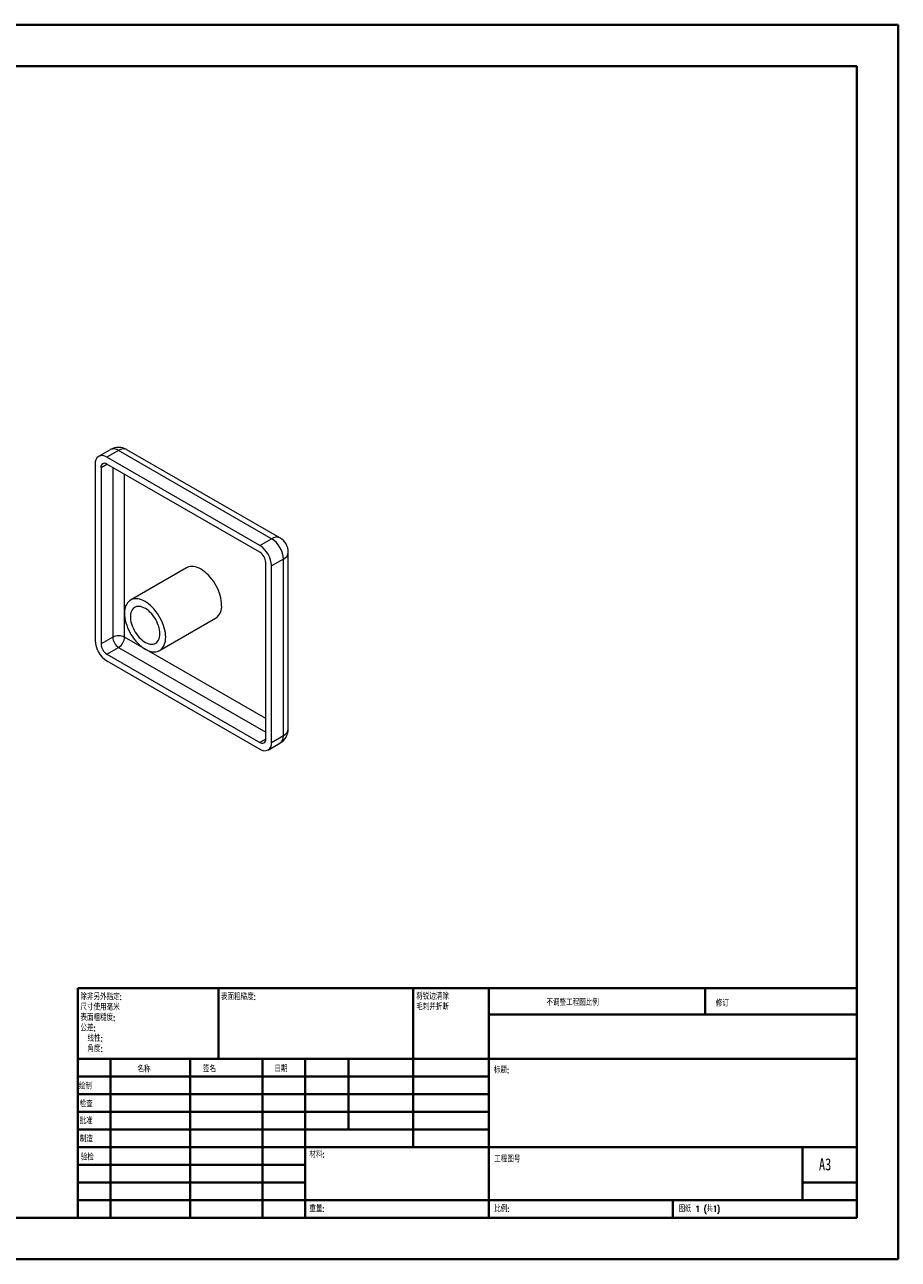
# Model space of a CAD drawing. Header units: millimetres. Extents: x 0 to 420, y 0 to 297.
# Tile 2 of 2: x 210 to 420, y 0 to 297. Entities that reach past the tile are written whole.
import ezdxf

# ---------------------------------------------------------------- set-up
doc = ezdxf.new("R2010")
doc.units = ezdxf.units.MM
doc.styles.add('SLDTEXTSTYLE0', font='TXT', dxfattribs={"width": 0.75, "bigfont": 'bigfont'})
doc.styles.add('SLDTEXTSTYLE1', font='TXT', dxfattribs={"width": 0.75})
doc.styles.add('SLDTEXTSTYLE2', font='TXT', dxfattribs={"width": 0.694444, "bigfont": 'bigfont'})

# ---------------------------------------------------------------- blocks, each defined once
blk = doc.blocks.new('SW_NOTE_0')
at = {"color": 0, "linetype": 'Continuous', "lineweight": 0, "char_height": 1.5, "attachment_point": 1, "style": 'SLDTEXTSTYLE0'}
for s, insert in [('\\M+18FAB锐边\\M+190B4\\M+18F9C', (0, 1.93)), ('\\M+196D1\\M+18E68\\M+19BF3\\M+190DC\\M+19266', (0, -0.57))]:
    blk.add_mtext(s, dxfattribs=dict(at, insert=insert))
blk = doc.blocks.new('SW_NOTE_1')
at = {"color": 0, "linetype": 'Continuous', "lineweight": 0, "char_height": 1.5, "attachment_point": 1, "style": 'SLDTEXTSTYLE0'}
for s, insert in [('\\M+18F9C\\M+194F1另\\M+18A4F\\M+18E77\\M+192E8:', (0, 1.93)), ('\\M+18EDA\\M+190A1\\M+18E67\\M+19770\\M+19F7C\\M+195C4', (0, -0.57)), ('\\M+1955C\\M+196CA\\M+19165糙\\M+19378:', (0, -3.07)), ('\\M+18CF6\\M+18DB7:', (0, -5.57)), ('线\\M+190AB:', (1.69, -8.07)), ('\\M+18A70\\M+19378:', (1.69, -10.57))]:
    blk.add_mtext(s, dxfattribs=dict(at, insert=insert))

msp = doc.modelspace()

# ---------------------------------------------------------------- linework, layer by layer
at = {"color": 7, "linetype": 'Continuous', "lineweight": 40}
for p, q in [((0.08, 297.21), (420.08, 297.21)), ((420.08, 0.21), (420.08, 297.21)), ((25.08, 287.21), (410.08, 287.21)), ((410.08, 287.21), (410.08, 10.21)), ((222.88, 65.46), (410.08, 65.46)), ((222.88, 65.46), (222.88, 10.21)), ((256.68, 48.46), (256.68, 65.46)), ((303.48, 65.46), (303.48, 27.21)), ((321.68, 65.46), (321.68, 10.21)), ((373.68, 59.09), (373.68, 65.46)), ((410.08, 59.09), (321.68, 59.09)), ((410.08, 48.46), (222.88, 48.46)), ((230.68, 48.46), (230.68, 10.21)), ((249.87, 48.46), (249.87, 10.21)), ((267.28, 48.46), (267.28, 10.21)), ((277.48, 10.21), (277.48, 48.46)), ((287.88, 31.46), (287.88, 48.46)), ((321.68, 44.21), (222.88, 44.21)), ((321.68, 39.96), (222.88, 39.96)), ((321.68, 35.71), (222.88, 35.71)), ((321.68, 31.46), (222.88, 31.46)), ((277.48, 27.21), (222.88, 27.21)), ((277.48, 27.21), (410.08, 27.21)), ((397.08, 14.46), (397.08, 27.21)), ((277.48, 22.96), (222.88, 22.96)), ((277.48, 18.71), (222.88, 18.71)), ((410.08, 18.71), (397.08, 18.71)), ((222.88, 14.46), (410.08, 14.46)), ((365.88, 10.21), (365.88, 14.46)), ((25.08, 10.21), (410.08, 10.21)), ((0.08, 0.21), (420.08, 0.21))]:
    msp.add_line(p, q, dxfattribs=at)
at = {"color": 7, "linetype": 'Continuous', "lineweight": 15}
for p, q in [((230.66, 194.98), (227.83, 193.35)), ((232.66, 194.78), (229.83, 193.15)), ((266.6, 171.92), (229.83, 193.15)), ((269.43, 173.56), (232.66, 194.78)), ((271.43, 173.75), (234.66, 194.98)), ((227, 191.52), (227, 149.06)), ((228.42, 190.7), (228.42, 148.24)), ((266.6, 170.29), (229.83, 191.52)), ((266.6, 171.92), (269.43, 173.56)), ((273.43, 127.83), (273.43, 170.29)), ((248.96, 166.55), (235.53, 158.8)), ((268.02, 125.38), (268.02, 167.84)), ((272.26, 168.66), (269.43, 167.03)), ((269.43, 124.56), (269.43, 167.03)), ((272.26, 126.2), (272.26, 168.66)), ((242.52, 146.67), (255.96, 154.43)), ((231.25, 149.87), (228.42, 148.24)), ((229.83, 145.79), (232.66, 147.42)), ((229.83, 145.79), (266.6, 124.56)), ((229.83, 144.16), (266.6, 122.93)), ((269.43, 124.56), (272.26, 126.2)), ((268.6, 122.73), (271.43, 124.37))]:
    msp.add_line(p, q, dxfattribs=at)
at = {"color": 8, "linetype": 'Continuous', "lineweight": 15}
for p, q in [((228.42, 190.7), (229.83, 191.52)), ((231.25, 190.7), (231.25, 149.87)), ((234.08, 149.87), (234.08, 189.07)), ((268.02, 130.28), (234.08, 149.87)), ((232.66, 147.42), (268.02, 127.01)), ((268.02, 125.38), (266.6, 124.56))]:
    msp.add_line(p, q, dxfattribs=at)
at = {"color": 7, "linetype": 'Continuous', "lineweight": 15, "flags": 128}
for points in [[(257.41, 157.63), (257.39, 158.17), (257.33, 158.73), (257.22, 159.31), (257.08, 159.89), (256.89, 160.48), (256.67, 161.07), (256.41, 161.65), (256.12, 162.23), (255.79, 162.79), (255.44, 163.33), (255.07, 163.85), (254.67, 164.33), (254.25, 164.79), (253.81, 165.21), (253.37, 165.58), (252.92, 165.92), (252.46, 166.21), (252, 166.45), (251.55, 166.63), (251.11, 166.77), (250.67, 166.85), (250.25, 166.88), (249.85, 166.85), (249.48, 166.77), (249.13, 166.64), (248.96, 166.55)], [(243.97, 149.88), (243.95, 150.42), (243.89, 150.98), (243.79, 151.55), (243.64, 152.13), (243.46, 152.72), (243.23, 153.31), (242.97, 153.9), (242.68, 154.47), (242.36, 155.03), (242.01, 155.57), (241.63, 156.09), (241.23, 156.58), (240.81, 157.03), (240.38, 157.45), (239.93, 157.83), (239.48, 158.16), (239.02, 158.45), (238.57, 158.69), (238.12, 158.88), (237.67, 159.01), (237.24, 159.1), (236.82, 159.12), (236.42, 159.1), (236.04, 159.02), (235.69, 158.88), (235.37, 158.7), (235.07, 158.46), (234.82, 158.17), (234.59, 157.84), (234.41, 157.46), (234.26, 157.05), (234.16, 156.59), (234.1, 156.11), (234.08, 155.59), (234.1, 155.05), (234.16, 154.49), (234.26, 153.92), (234.41, 153.33), (234.59, 152.74), (234.82, 152.15), (235.07, 151.57), (235.37, 151), (235.69, 150.44), (236.04, 149.9), (236.42, 149.38), (236.82, 148.89), (237.24, 148.44), (237.67, 148.02), (238.12, 147.64), (238.57, 147.31), (239.02, 147.02), (239.48, 146.78), (239.93, 146.59), (240.38, 146.45), (240.81, 146.37), (241.23, 146.34), (241.63, 146.37), (242.01, 146.45), (242.36, 146.59), (242.68, 146.77), (242.97, 147.01), (243.23, 147.3), (243.46, 147.63), (243.64, 148.01), (243.79, 148.42), (243.89, 148.88), (243.95, 149.36), (243.97, 149.88)], [(242.56, 150.69), (242.54, 151.16), (242.47, 151.64), (242.37, 152.13), (242.22, 152.63), (242.04, 153.13), (241.81, 153.63), (241.56, 154.12), (241.27, 154.59), (240.96, 155.04), (240.62, 155.46), (240.26, 155.84), (239.89, 156.19), (239.51, 156.5), (239.12, 156.76), (238.73, 156.97), (238.35, 157.13), (237.97, 157.24), (237.6, 157.29), (237.26, 157.29), (236.93, 157.23), (236.63, 157.12), (236.36, 156.95), (236.12, 156.74), (235.92, 156.47), (235.75, 156.16), (235.62, 155.81), (235.54, 155.42), (235.49, 155), (235.49, 154.55), (235.54, 154.08), (235.62, 153.59), (235.75, 153.09), (235.92, 152.59), (236.12, 152.09), (236.36, 151.59), (236.63, 151.11), (236.93, 150.65), (237.26, 150.22), (237.6, 149.82), (237.97, 149.45), (238.35, 149.12), (238.73, 148.83), (239.12, 148.6), (239.51, 148.41), (239.89, 148.28), (240.26, 148.2), (240.62, 148.17), (240.96, 148.2), (241.27, 148.29), (241.56, 148.42), (241.81, 148.62), (242.04, 148.86), (242.22, 149.15), (242.37, 149.48), (242.47, 149.85), (242.54, 150.26), (242.56, 150.69)]]:
    msp.add_lwpolyline(points, dxfattribs=at)
at = {"color": 7, "linetype": 'Continuous', "lineweight": 15}
for centre, radius, start, end in [((228.73, 191.8), 1.75, 50.7967, 189.214), ((232.66, 191.52), 4, 60.0027, 119.9973), ((229.28, 190.83), 0.877, 51.3258, 188.6849), ((266.12, 168.38), 6.15, 2.6055, 57.3945), ((269.43, 170.29), 4, 0, 60.0027), ((263.29, 166.75), 6.15, 2.6055, 57.3945), ((264.96, 167.71), 3.06, 2.4763, 57.5237), ((253.91, 157.29), 3.52, 305.6587, 5.6535), ((233.14, 149.34), 6.15, 182.6055, 237.3945), ((232.66, 147.16), 3.06, 62.4805, 117.5195), ((234.3, 150.01), 3.06, 182.4764, 237.5236), ((231.02, 150.01), 3.06, 302.4763, 357.5237), ((231.48, 148.37), 3.06, 182.4763, 237.5237), ((269.43, 127.83), 4, 299.9973, 0), ((267.15, 125.25), 0.877, 231.3258, 8.6849), ((267.71, 124.29), 1.75, 230.7967, 9.214)]:
    msp.add_arc(centre, radius, start, end, dxfattribs=at)
at = {"color": 8, "linetype": 'Continuous', "lineweight": 15}
for centre, radius, start, end in [((231.49, 193.14), 2.02, 54.5328, 114.1568), ((233.83, 193.14), 2.02, 65.8432, 125.4672), ((270.6, 171.91), 2.02, 65.8432, 125.4672), ((271.42, 170.5), 2.02, 294.5251, 354.1548), ((271.42, 128.04), 2.02, 294.5251, 354.1548), ((270.36, 125.95), 1.91, 303.9367, 7.3755)]:
    msp.add_arc(centre, radius, start, end, dxfattribs=at)

# ---------------------------------------------------------------- block references
at = {"color": 7, "linetype": 'Continuous', "lineweight": 0}
for name, p in [('SW_NOTE_1', (223.47, 62.2)), ('SW_NOTE_0', (304.19, 62.28))]:
    msp.add_blockref(name, p, dxfattribs=at)

# ---------------------------------------------------------------- texts
at = {"color": 7, "linetype": 'Continuous', "lineweight": 0, "attachment_point": 1}
for s, insert, char_height, style in [('\\M+1955C\\M+196CA\\M+19165糙\\M+19378:', (257.25, 64.13), 1.5, 'SLDTEXTSTYLE0'), ('\\M+19573调\\M+190AE\\M+18D48\\M+192F6图\\M+194E4\\M+197E1', (335.49, 62.75), 1.5, 'SLDTEXTSTYLE0'), ('\\M+18F43订', (376.21, 62.55), 1.5, 'SLDTEXTSTYLE0'), ('\\M+196BC\\M+18FCC', (237.2, 46.72), 1.5, 'SLDTEXTSTYLE0'), ('签\\M+196BC', (252.91, 46.78), 1.5, 'SLDTEXTSTYLE0'), ('\\M+193FA\\M+18AFA', (270.09, 46.79), 1.5, 'SLDTEXTSTYLE0'), ('标题:', (322.84, 46.49), 1.5, 'SLDTEXTSTYLE0'), ('绘\\M+190A7', (223.09, 42.64), 1.5, 'SLDTEXTSTYLE0'), ('检查', (223.29, 38.37), 1.5, 'SLDTEXTSTYLE0'), ('\\M+194E1\\M+18F79', (223.28, 34.28), 1.5, 'SLDTEXTSTYLE0'), ('\\M+190A7\\M+191A2', (223.33, 29.95), 1.5, 'SLDTEXTSTYLE0'), ('验检', (223.55, 25.56), 1.5, 'SLDTEXTSTYLE0'), ('\\M+18DDE\\M+197BF:', (278.52, 26.2), 1.5, 'SLDTEXTSTYLE0'), ('\\M+18D48\\M+192F6图\\M+18D86', (322.95, 25.08), 1.5, 'SLDTEXTSTYLE0'), ('A3', (401, 24.52), 2.91, 'SLDTEXTSTYLE1'), ('\\M+18F64\\M+197CA:', (278.5, 13.16), 1.4986, 'SLDTEXTSTYLE0'), ('\\M+194E4\\M+197E1:', (322.95, 13.11), 1.5, 'SLDTEXTSTYLE0'), ('图纸 1 (\\M+18BA41)', (367.36, 13.11), 1.5, 'SLDTEXTSTYLE2')]:
    msp.add_mtext(s, dxfattribs=dict(at, insert=insert, char_height=char_height, style=style))

doc.saveas('drawing.dxf')
